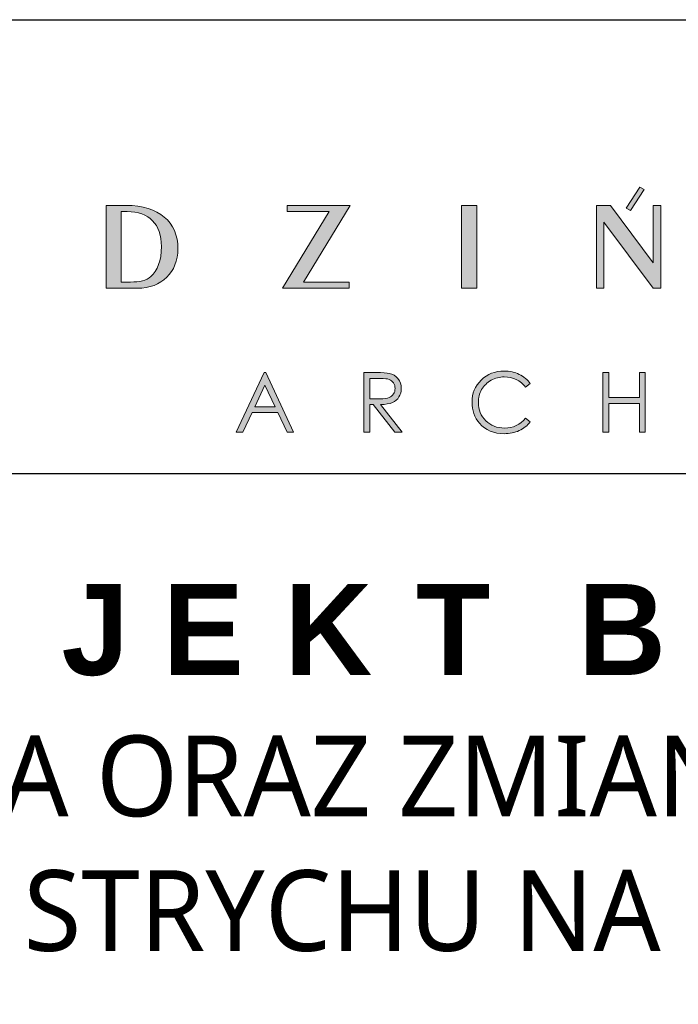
# Model space of a CAD drawing. Header units: millimetres. Extents: x 451 to 4301, y 2343 to 5313.
# Tile 4 of 6: x 3689 to 3820, y 2829 to 3024. Entities that reach past the tile are written whole.
import ezdxf

# ---------------------------------------------------------------- set-up
doc = ezdxf.new("R2010")
doc.units = ezdxf.units.MM
doc.layers.add('opis..KF', color=251, linetype='Continuous', lineweight=9)
doc.styles.add('ARCH', font='segoeuil.ttf')

# ---------------------------------------------------------------- blocks, each defined once
blk = doc.blocks.new('A$C3E4B4AA6')
at = {"layer": 'opis..KF', "lineweight": 0}
h = blk.add_hatch(color=256, dxfattribs=at)
h.dxf.hatch_style = 1
edge = h.paths.add_edge_path()
edge.add_spline(control_points=[(436.36, 40.88), (436.36, 40.88), (436.36, 40.88), (437.97, 40.88), (437.97, 40.88), (437.97, 40.88), (437.97, 40.88), (437.97, 55.4), (437.97, 55.4), (437.97, 55.4), (437.97, 55.4), (448.89, 40.88), (448.89, 40.88), (448.89, 40.88), (448.89, 40.88), (448.89, 40.88)], knot_values=[0.545455, 0.545455, 0.545455, 0.545455, 0.545455, 0.636364, 0.636364, 0.636364, 0.636364, 0.727273, 0.727273, 0.727273, 0.727273, 0.818182, 0.818182, 0.818182, 0.818182, 0.818182, 0.818182, 0.818182], degree=3, periodic=0)
edge.add_spline(control_points=[(448.89, 40.88), (448.89, 40.88), (448.89, 40.88), (450.52, 40.88), (450.52, 40.88)], knot_values=[0.818182, 0.818182, 0.818182, 0.818182, 0.818182, 1, 1, 1, 1], degree=3, periodic=0)
edge.add_spline(control_points=[(450.52, 40.88), (450.52, 40.88), (450.52, 59.11), (450.52, 59.11), (450.52, 59.11), (450.52, 59.11), (448.89, 59.11), (448.89, 59.11), (448.89, 59.11), (448.89, 59.11), (448.89, 46.51), (448.89, 46.51), (448.89, 46.51), (448.89, 46.51), (448.89, 46.51), (448.89, 46.51)], knot_values=[0, 0, 0, 0, 0.090909, 0.090909, 0.090909, 0.090909, 0.181818, 0.181818, 0.181818, 0.181818, 0.272727, 0.272727, 0.272727, 0.272727, 0.272727, 0.272727, 0.272727, 0.272727], degree=3, periodic=0)
edge.add_spline(control_points=[(448.89, 46.51), (448.89, 46.51), (439.46, 59.11), (439.46, 59.11), (439.46, 59.11), (439.46, 59.11), (436.36, 59.11), (436.36, 59.11), (436.36, 59.11), (436.36, 59.11), (436.36, 40.88), (436.36, 40.88), (436.36, 40.88), (436.36, 40.88), (436.36, 40.88)], knot_values=[0.272727, 0.272727, 0.272727, 0.272727, 0.363636, 0.363636, 0.363636, 0.363636, 0.454545, 0.454545, 0.454545, 0.454545, 0.545455, 0.545455, 0.545455, 0.545455, 0.545455, 0.545455, 0.545455], degree=3, periodic=0)
edge = h.paths.add_edge_path()
edge.add_spline(control_points=[(442.91, 58.5), (442.91, 58.5), (442.91, 58.5), (443.87, 58.02), (443.87, 58.02)], knot_values=[0.6, 0.6, 0.6, 0.6, 0.6, 1, 1, 1, 1], degree=3, periodic=0)
edge.add_spline(control_points=[(443.87, 58.02), (443.87, 58.02), (446.85, 62.62), (446.85, 62.62), (446.85, 62.62), (446.85, 62.62), (445.89, 63.1), (445.89, 63.1), (445.89, 63.1), (445.89, 63.1), (442.91, 58.5), (442.91, 58.5)], knot_values=[0, 0, 0, 0, 0.2, 0.2, 0.2, 0.2, 0.4, 0.4, 0.4, 0.4, 0.6, 0.6, 0.6, 0.6], degree=3, periodic=0)
h = blk.add_hatch(color=256, dxfattribs=at)
h.dxf.hatch_style = 1
edge = h.paths.add_edge_path()
edge.add_spline(control_points=[(328.45, 40.88), (328.45, 40.88), (328.45, 40.88), (328.45, 40.88), (328.45, 40.88), (328.45, 40.88), (328.45, 59.11), (328.45, 59.11), (328.45, 59.11), (328.45, 59.11), (332.9, 59.11), (332.9, 59.11), (332.9, 59.11), (340.09, 59.11), (344.26, 55.48), (344.26, 49.58)], knot_values=[-0.5, -0.5, -0.5, -0.5, -0.5, -0.5, -0.5, -0.5, -0.333333, -0.333333, -0.333333, -0.333333, -0.166667, -0.166667, -0.166667, -0.166667, 0, 0, 0, 0], degree=3, periodic=0)
edge.add_spline(control_points=[(344.26, 49.58), (344.26, 44.39), (340.72, 40.88), (335.34, 40.88), (335.34, 40.88), (335.34, 40.88), (328.45, 40.88), (328.45, 40.88)], knot_values=[-1, -1, -1, -1, -0.666667, -0.666667, -0.666667, -0.666667, -0.5, -0.5, -0.5, -0.5], degree=3, periodic=0)
edge = h.paths.add_edge_path(flags=16)
edge.add_spline(control_points=[(331.81, 42.25), (331.81, 42.25), (331.81, 42.25), (331.81, 42.25), (331.81, 42.25), (331.81, 42.25), (331.81, 57.74), (331.81, 57.74), (331.81, 57.74), (331.81, 57.74), (333.07, 57.74), (333.07, 57.74), (333.07, 57.74), (337.96, 57.74), (340.62, 55.02), (340.63, 50.07)], knot_values=[0.428571, 0.428571, 0.428571, 0.428571, 0.428571, 0.428571, 0.428571, 0.428571, 0.571429, 0.571429, 0.571429, 0.571429, 0.714286, 0.714286, 0.714286, 0.714286, 0.999573, 0.999573, 0.999573, 0.999573], degree=3, periodic=0)
edge.add_spline(control_points=[(340.63, 50.07), (340.63, 50.06), (340.63, 50.05), (340.63, 50.04)], knot_values=[0.999573, 0.999573, 0.999573, 0.999573, 1, 1, 1, 1], degree=3, periodic=0)
edge.add_spline(control_points=[(340.63, 50.04), (340.63, 47), (339.75, 44.71), (338.31, 43.44), (338.31, 43.44), (337.29, 42.56), (335.85, 42.25), (333.81, 42.25), (333.81, 42.25), (333.81, 42.25), (331.81, 42.25), (331.81, 42.25)], knot_values=[0, 0, 0, 0, 0.142857, 0.142857, 0.142857, 0.142857, 0.285714, 0.285714, 0.285714, 0.285714, 0.428571, 0.428571, 0.428571, 0.428571], degree=3, periodic=0)
h = blk.add_hatch(color=256, dxfattribs=at)
h.dxf.hatch_style = 1
edge = h.paths.add_edge_path()
edge.add_spline(control_points=[(377.58, 57.74), (377.58, 57.74), (368.32, 57.74), (368.32, 57.74), (368.32, 57.74), (368.32, 57.74), (368.32, 59.11), (368.32, 59.11), (368.32, 59.11), (368.32, 59.11), (382.16, 59.11), (382.16, 59.11)], knot_values=[-0.333333, -0.333333, -0.333333, -0.333333, -0.222222, -0.222222, -0.222222, -0.222222, -0.111111, -0.111111, -0.111111, -0.111111, 0, 0, 0, 0], degree=3, periodic=0)
edge.add_spline(control_points=[(382.16, 59.11), (382.16, 59.11), (371.88, 42.25), (371.88, 42.25), (371.88, 42.25), (371.88, 42.25), (381.97, 42.25), (381.97, 42.25), (381.97, 42.25)], knot_values=[-1, -1, -1, -1, -0.777778, -0.777778, -0.777778, -0.777778, -0.666667, -0.666667, -0.666667, -0.666667, -0.666667], degree=3, periodic=0)
edge.add_spline(control_points=[(381.97, 42.25), (381.97, 42.25), (381.97, 40.88), (381.97, 40.88), (381.97, 40.88), (381.97, 40.88), (367.28, 40.88), (367.28, 40.88), (367.28, 40.88), (367.28, 40.88), (377.58, 57.74), (377.58, 57.74), (377.58, 57.74), (377.58, 57.74), (377.58, 57.74), (377.58, 57.74)], knot_values=[-0.666667, -0.666667, -0.666667, -0.666667, -0.555556, -0.555556, -0.555556, -0.555556, -0.444444, -0.444444, -0.444444, -0.444444, -0.333333, -0.333333, -0.333333, -0.333333, -0.333333, -0.333333, -0.333333, -0.333333], degree=3, periodic=0)
h = blk.add_hatch(color=256, dxfattribs=at)
h.dxf.hatch_style = 1
edge = h.paths.add_edge_path()
edge.add_spline(control_points=[(406.69, 40.88), (406.69, 40.88), (406.69, 40.88), (410.03, 40.88), (410.03, 40.88)], knot_values=[0.6, 0.6, 0.6, 0.6, 0.6, 1, 1, 1, 1], degree=3, periodic=0)
edge.add_spline(control_points=[(410.03, 40.88), (410.03, 40.88), (410.03, 59.11), (410.03, 59.11), (410.03, 59.11), (410.03, 59.11), (406.69, 59.11), (406.69, 59.11), (406.69, 59.11), (406.69, 59.11), (406.69, 40.88), (406.69, 40.88)], knot_values=[0, 0, 0, 0, 0.2, 0.2, 0.2, 0.2, 0.4, 0.4, 0.4, 0.4, 0.6, 0.6, 0.6, 0.6], degree=3, periodic=0)
h = blk.add_hatch(color=256, dxfattribs=at)
h.dxf.hatch_style = 1
edge = h.paths.add_edge_path()
edge.add_spline(control_points=[(357.06, 9.18), (357.06, 9.18), (357.06, 9.18), (357.06, 9.18), (357.06, 9.18), (357.06, 9.18), (363.26, 22.31), (363.26, 22.31), (363.26, 22.31), (363.26, 22.31), (363.59, 22.31), (363.59, 22.31)], knot_values=[0.666666, 0.666666, 0.666666, 0.666666, 0.666667, 0.666667, 0.666667, 0.666667, 0.777778, 0.777778, 0.777778, 0.777778, 1, 1, 1, 1], degree=3, periodic=0)
edge.add_spline(control_points=[(363.59, 22.31), (363.59, 22.31), (369.72, 9.18), (369.72, 9.18), (369.72, 9.18), (369.72, 9.18), (368.31, 9.18), (368.31, 9.18), (368.31, 9.18), (368.31, 9.18), (366.25, 13.5), (366.25, 13.5)], knot_values=[0, 0, 0, 0, 0.111111, 0.111111, 0.111111, 0.111111, 0.222222, 0.222222, 0.222222, 0.222222, 0.333333, 0.333333, 0.333333, 0.333333], degree=3, periodic=0)
edge.add_spline(control_points=[(366.25, 13.5), (366.25, 13.5), (366.25, 13.5), (360.57, 13.5), (360.57, 13.5), (360.57, 13.5), (360.57, 13.5), (358.53, 9.18), (358.53, 9.18), (358.53, 9.18), (358.53, 9.18), (357.06, 9.18), (357.06, 9.18)], knot_values=[0.333333, 0.333333, 0.333333, 0.333333, 0.333333, 0.444444, 0.444444, 0.444444, 0.444444, 0.555556, 0.555556, 0.555556, 0.555556, 0.666666, 0.666666, 0.666666, 0.666666], degree=3, periodic=0)
edge = h.paths.add_edge_path(flags=16)
edge.add_spline(control_points=[(363.43, 19.56), (363.43, 19.56), (365.68, 14.78), (365.68, 14.78), (365.68, 14.78)], knot_values=[-1, -1, -1, -1, -0.5, -0.5, -0.5, -0.5, -0.5], degree=3, periodic=0)
edge.add_spline(control_points=[(365.68, 14.78), (365.68, 14.78), (361.17, 14.78), (361.17, 14.78), (361.17, 14.78), (361.17, 14.78), (363.43, 19.56), (363.43, 19.56)], knot_values=[-0.5, -0.5, -0.5, -0.5, -0.25, -0.25, -0.25, -0.25, 0, 0, 0, 0], degree=3, periodic=0)
h = blk.add_hatch(color=256, dxfattribs=at)
h.dxf.hatch_style = 1
edge = h.paths.add_edge_path()
edge.add_spline(control_points=[(385.19, 22.31), (385.19, 22.31), (385.19, 9.18), (385.19, 9.18), (385.19, 9.18), (385.19, 9.18), (386.51, 9.18), (386.51, 9.18), (386.51, 9.18), (386.51, 9.18), (386.51, 15.29), (386.51, 15.29), (386.51, 15.29), (386.51, 15.29), (386.51, 15.29), (386.51, 15.29)], knot_values=[-1, -1, -1, -1, -0.866667, -0.866667, -0.866667, -0.866667, -0.8, -0.8, -0.8, -0.8, -0.733333, -0.733333, -0.733333, -0.733333, -0.733333, -0.733333, -0.733333, -0.733333], degree=3, periodic=0)
edge.add_spline(control_points=[(386.51, 15.29), (386.51, 15.29), (387.26, 15.29), (387.26, 15.29), (387.26, 15.29), (387.26, 15.29), (391.99, 9.18), (391.99, 9.18), (391.99, 9.18), (391.99, 9.18), (393.6, 9.18), (393.6, 9.18), (393.6, 9.18)], knot_values=[-0.733333, -0.733333, -0.733333, -0.733333, -0.666667, -0.666667, -0.666667, -0.666667, -0.6, -0.6, -0.6, -0.6, -0.533333, -0.533333, -0.533333, -0.533333, -0.533333], degree=3, periodic=0)
edge.add_spline(control_points=[(393.6, 9.18), (393.6, 9.18), (388.87, 15.29), (388.87, 15.29), (388.87, 15.29), (389.98, 15.3), (390.84, 15.44), (391.47, 15.72), (391.47, 15.72), (392.09, 15.99), (392.58, 16.4), (392.91, 16.94), (392.91, 16.94), (393.25, 17.48), (393.42, 18.11), (393.42, 18.82), (393.42, 18.82), (393.42, 19.68), (393.17, 20.4), (392.68, 20.99), (392.68, 20.99), (392.19, 21.57), (391.56, 21.96), (390.78, 22.13), (390.78, 22.13), (390.26, 22.25), (389.27, 22.31), (387.81, 22.31), (387.81, 22.31), (387.81, 22.31), (385.19, 22.31), (385.19, 22.31)], knot_values=[-0.533333, -0.533333, -0.533333, -0.533333, -0.466667, -0.466667, -0.466667, -0.466667, -0.4, -0.4, -0.4, -0.4, -0.333333, -0.333333, -0.333333, -0.333333, -0.266667, -0.266667, -0.266667, -0.266667, -0.2, -0.2, -0.2, -0.2, -0.133333, -0.133333, -0.133333, -0.133333, -0.066667, -0.066667, -0.066667, -0.066667, 0, 0, 0, 0], degree=3, periodic=0)
edge = h.paths.add_edge_path(flags=16)
edge.add_spline(control_points=[(386.51, 21.03), (386.51, 21.03), (388.83, 21.03), (388.83, 21.03), (388.83, 21.03)], knot_values=[-1, -1, -1, -1, -0.8, -0.8, -0.8, -0.8, -0.8], degree=3, periodic=0)
edge.add_spline(control_points=[(388.83, 21.03), (389.73, 21.03), (390.38, 20.96), (390.76, 20.8), (390.76, 20.8), (391.15, 20.65), (391.47, 20.39), (391.7, 20.03), (391.7, 20.03), (391.94, 19.67), (392.06, 19.27), (392.06, 18.83), (392.06, 18.83), (392.06, 18.37), (391.94, 17.97), (391.71, 17.6), (391.71, 17.6), (391.47, 17.24), (391.14, 16.97), (390.72, 16.8), (390.72, 16.8), (390.3, 16.64), (389.65, 16.55), (388.77, 16.55), (388.77, 16.55), (388.77, 16.55), (386.51, 16.57), (386.51, 16.57), (386.51, 16.57), (386.51, 16.57), (386.51, 21.03), (386.51, 21.03)], knot_values=[-0.8, -0.8, -0.8, -0.8, -0.7, -0.7, -0.7, -0.7, -0.6, -0.6, -0.6, -0.6, -0.5, -0.5, -0.5, -0.5, -0.4, -0.4, -0.4, -0.4, -0.3, -0.3, -0.3, -0.3, -0.2, -0.2, -0.2, -0.2, -0.1, -0.1, -0.1, -0.1, 0, 0, 0, 0], degree=3, periodic=0)
h = blk.add_hatch(color=256, dxfattribs=at)
h.dxf.hatch_style = 1
edge = h.paths.add_edge_path()
edge.add_spline(control_points=[(421.82, 19.89), (421.82, 19.89), (420.79, 19.09), (420.79, 19.09), (420.79, 19.09), (420.22, 19.84), (419.53, 20.4), (418.73, 20.79), (418.73, 20.79), (417.93, 21.17), (417.05, 21.36), (416.09, 21.36), (416.09, 21.36), (415.05, 21.36), (414.08, 21.11), (413.18, 20.61), (413.18, 20.61), (412.29, 20.1), (411.6, 19.43), (411.11, 18.58), (411.11, 18.58), (410.62, 17.73), (410.38, 16.78), (410.38, 15.72), (410.38, 15.72), (410.38, 14.12), (410.92, 12.78), (412.02, 11.71), (412.02, 11.71), (413.12, 10.64), (414.5, 10.1), (416.17, 10.1), (416.17, 10.1), (418.01, 10.1), (419.55, 10.82), (420.79, 12.26), (420.79, 12.26), (420.79, 12.26), (421.82, 11.47), (421.82, 11.47), (421.82, 11.47), (421.17, 10.64), (420.35, 9.99), (419.37, 9.54), (419.37, 9.54), (418.39, 9.08), (417.3, 8.86), (416.09, 8.86), (416.09, 8.86), (413.79, 8.86), (411.98, 9.62), (410.66, 11.15), (410.66, 11.15), (409.54, 12.44), (408.99, 14), (408.99, 15.82), (408.99, 15.82), (408.99, 17.74), (409.66, 19.36), (411.01, 20.67), (411.01, 20.67), (412.36, 21.99), (414.04, 22.64), (416.07, 22.64), (416.07, 22.64), (417.3, 22.64), (418.4, 22.4), (419.39, 21.92), (419.39, 21.92), (420.38, 21.43), (421.19, 20.76), (421.82, 19.89)], knot_values=[0, 0, 0, 0, 0.052632, 0.052632, 0.052632, 0.052632, 0.105263, 0.105263, 0.105263, 0.105263, 0.157895, 0.157895, 0.157895, 0.157895, 0.210526, 0.210526, 0.210526, 0.210526, 0.263158, 0.263158, 0.263158, 0.263158, 0.315789, 0.315789, 0.315789, 0.315789, 0.368421, 0.368421, 0.368421, 0.368421, 0.421053, 0.421053, 0.421053, 0.421053, 0.473684, 0.473684, 0.473684, 0.473684, 0.526316, 0.526316, 0.526316, 0.526316, 0.578947, 0.578947, 0.578947, 0.578947, 0.631579, 0.631579, 0.631579, 0.631579, 0.684211, 0.684211, 0.684211, 0.684211, 0.736842, 0.736842, 0.736842, 0.736842, 0.789474, 0.789474, 0.789474, 0.789474, 0.842105, 0.842105, 0.842105, 0.842105, 0.894737, 0.894737, 0.894737, 0.894737, 1, 1, 1, 1], degree=3, periodic=1)
h = blk.add_hatch(color=256, dxfattribs=at)
h.dxf.hatch_style = 1
edge = h.paths.add_edge_path()
edge.add_spline(control_points=[(437.81, 22.31), (437.81, 22.31), (437.81, 9.18), (437.81, 9.18), (437.81, 9.18), (437.81, 9.18), (439.13, 9.18), (439.13, 9.18), (439.13, 9.18), (439.13, 9.18), (439.13, 15.53), (439.13, 15.53), (439.13, 15.53), (439.13, 15.53), (439.13, 15.53), (439.13, 15.53)], knot_values=[-1, -1, -1, -1, -0.846154, -0.846154, -0.846154, -0.846154, -0.769231, -0.769231, -0.769231, -0.769231, -0.692308, -0.692308, -0.692308, -0.692308, -0.692308, -0.692308, -0.692308, -0.692308], degree=3, periodic=0)
edge.add_spline(control_points=[(439.13, 15.53), (439.13, 15.53), (445.82, 15.53), (445.82, 15.53), (445.82, 15.53), (445.82, 15.53), (445.82, 9.18), (445.82, 9.18), (445.82, 9.18), (445.82, 9.18), (447.13, 9.18), (447.13, 9.18), (447.13, 9.18)], knot_values=[-0.692308, -0.692308, -0.692308, -0.692308, -0.615385, -0.615385, -0.615385, -0.615385, -0.538462, -0.538462, -0.538462, -0.538462, -0.461538, -0.461538, -0.461538, -0.461538, -0.461538], degree=3, periodic=0)
edge.add_spline(control_points=[(447.13, 9.18), (447.13, 9.18), (447.13, 9.18), (447.13, 9.18), (447.13, 9.18), (447.13, 22.31), (447.13, 22.31), (447.13, 22.31), (447.13, 22.31), (445.82, 22.31), (445.82, 22.31), (445.82, 22.31), (445.82, 22.31), (445.82, 16.81), (445.82, 16.81)], knot_values=[-0.461538, -0.461538, -0.461538, -0.461538, -0.461538, -0.461538, -0.461538, -0.384615, -0.384615, -0.384615, -0.384615, -0.307692, -0.307692, -0.307692, -0.307692, -0.230769, -0.230769, -0.230769, -0.230769], degree=3, periodic=0)
edge.add_spline(control_points=[(445.82, 16.81), (445.82, 16.81), (445.82, 16.81), (445.82, 16.81), (445.82, 16.81), (445.82, 16.81), (439.13, 16.81), (439.13, 16.81), (439.13, 16.81), (439.13, 16.81), (439.13, 22.31), (439.13, 22.31), (439.13, 22.31), (439.13, 22.31), (437.81, 22.31), (437.81, 22.31)], knot_values=[-0.230769, -0.230769, -0.230769, -0.230769, -0.230769, -0.230769, -0.230769, -0.230769, -0.153846, -0.153846, -0.153846, -0.153846, -0.076923, -0.076923, -0.076923, -0.076923, 0, 0, 0, 0], degree=3, periodic=0)
at = {"layer": 'opis..KF', "lineweight": 30}
blk.add_lwpolyline([(0, 100), (933, 100), (933, 0), (0, 0)], close=True, dxfattribs=at)
at = {"layer": 'opis..KF', "lineweight": 0}
for points, knots in [([(443.87, 58.02), (443.87, 58.02), (446.85, 62.62), (446.85, 62.62), (446.85, 62.62), (446.85, 62.62), (445.89, 63.1), (445.89, 63.1), (445.89, 63.1), (445.89, 63.1), (442.91, 58.5), (442.91, 58.5), (442.91, 58.5), (442.91, 58.5), (443.87, 58.02), (443.87, 58.02)], [0, 0, 0, 0, 0.2, 0.2, 0.2, 0.2, 0.4, 0.4, 0.4, 0.4, 0.6, 0.6, 0.6, 0.6, 1, 1, 1, 1]), ([(344.26, 49.58), (344.26, 55.48), (340.09, 59.11), (332.9, 59.11), (332.9, 59.11), (332.9, 59.11), (328.45, 59.11), (328.45, 59.11), (328.45, 59.11), (328.45, 59.11), (328.45, 40.88), (328.45, 40.88), (328.45, 40.88), (328.45, 40.88), (335.34, 40.88), (335.34, 40.88), (335.34, 40.88), (340.72, 40.88), (344.26, 44.39), (344.26, 49.58)], [0, 0, 0, 0, 0.166667, 0.166667, 0.166667, 0.166667, 0.333333, 0.333333, 0.333333, 0.333333, 0.5, 0.5, 0.5, 0.5, 0.666667, 0.666667, 0.666667, 0.666667, 1, 1, 1, 1]), ([(382.16, 59.11), (382.16, 59.11), (368.32, 59.11), (368.32, 59.11), (368.32, 59.11), (368.32, 59.11), (368.32, 57.74), (368.32, 57.74), (368.32, 57.74), (368.32, 57.74), (377.58, 57.74), (377.58, 57.74), (377.58, 57.74), (377.58, 57.74), (367.28, 40.88), (367.28, 40.88), (367.28, 40.88), (367.28, 40.88), (381.97, 40.88), (381.97, 40.88), (381.97, 40.88), (381.97, 40.88), (381.97, 42.25), (381.97, 42.25), (381.97, 42.25), (381.97, 42.25), (371.88, 42.25), (371.88, 42.25), (371.88, 42.25), (371.88, 42.25), (382.16, 59.11), (382.16, 59.11)], [0, 0, 0, 0, 0.111111, 0.111111, 0.111111, 0.111111, 0.222222, 0.222222, 0.222222, 0.222222, 0.333333, 0.333333, 0.333333, 0.333333, 0.444444, 0.444444, 0.444444, 0.444444, 0.555556, 0.555556, 0.555556, 0.555556, 0.666667, 0.666667, 0.666667, 0.666667, 0.777778, 0.777778, 0.777778, 0.777778, 1, 1, 1, 1]), ([(410.03, 40.88), (410.03, 40.88), (410.03, 59.11), (410.03, 59.11), (410.03, 59.11), (410.03, 59.11), (406.69, 59.11), (406.69, 59.11), (406.69, 59.11), (406.69, 59.11), (406.69, 40.88), (406.69, 40.88), (406.69, 40.88), (406.69, 40.88), (410.03, 40.88), (410.03, 40.88)], [0, 0, 0, 0, 0.2, 0.2, 0.2, 0.2, 0.4, 0.4, 0.4, 0.4, 0.6, 0.6, 0.6, 0.6, 1, 1, 1, 1]), ([(450.52, 40.88), (450.52, 40.88), (450.52, 59.11), (450.52, 59.11), (450.52, 59.11), (450.52, 59.11), (448.89, 59.11), (448.89, 59.11), (448.89, 59.11), (448.89, 59.11), (448.89, 46.51), (448.89, 46.51), (448.89, 46.51), (448.89, 46.51), (439.46, 59.11), (439.46, 59.11), (439.46, 59.11), (439.46, 59.11), (436.36, 59.11), (436.36, 59.11), (436.36, 59.11), (436.36, 59.11), (436.36, 40.88), (436.36, 40.88), (436.36, 40.88), (436.36, 40.88), (437.97, 40.88), (437.97, 40.88), (437.97, 40.88), (437.97, 40.88), (437.97, 55.4), (437.97, 55.4), (437.97, 55.4), (437.97, 55.4), (448.89, 40.88), (448.89, 40.88), (448.89, 40.88), (448.89, 40.88), (450.52, 40.88), (450.52, 40.88)], [0, 0, 0, 0, 0.090909, 0.090909, 0.090909, 0.090909, 0.181818, 0.181818, 0.181818, 0.181818, 0.272727, 0.272727, 0.272727, 0.272727, 0.363636, 0.363636, 0.363636, 0.363636, 0.454545, 0.454545, 0.454545, 0.454545, 0.545455, 0.545455, 0.545455, 0.545455, 0.636364, 0.636364, 0.636364, 0.636364, 0.727273, 0.727273, 0.727273, 0.727273, 0.818182, 0.818182, 0.818182, 0.818182, 1, 1, 1, 1]), ([(340.63, 50.04), (340.63, 47), (339.75, 44.71), (338.31, 43.44), (338.31, 43.44), (337.29, 42.56), (335.85, 42.25), (333.81, 42.25), (333.81, 42.25), (333.81, 42.25), (331.81, 42.25), (331.81, 42.25), (331.81, 42.25), (331.81, 42.25), (331.81, 57.74), (331.81, 57.74), (331.81, 57.74), (331.81, 57.74), (333.07, 57.74), (333.07, 57.74), (333.07, 57.74), (337.97, 57.74), (340.63, 55.01), (340.63, 50.04)], [0, 0, 0, 0, 0.142857, 0.142857, 0.142857, 0.142857, 0.285714, 0.285714, 0.285714, 0.285714, 0.428571, 0.428571, 0.428571, 0.428571, 0.571429, 0.571429, 0.571429, 0.571429, 0.714286, 0.714286, 0.714286, 0.714286, 1, 1, 1, 1]), ([(363.59, 22.31), (363.59, 22.31), (369.72, 9.18), (369.72, 9.18), (369.72, 9.18), (369.72, 9.18), (368.31, 9.18), (368.31, 9.18), (368.31, 9.18), (368.31, 9.18), (366.25, 13.5), (366.25, 13.5), (366.25, 13.5), (366.25, 13.5), (360.57, 13.5), (360.57, 13.5), (360.57, 13.5), (360.57, 13.5), (358.53, 9.18), (358.53, 9.18), (358.53, 9.18), (358.53, 9.18), (357.06, 9.18), (357.06, 9.18), (357.06, 9.18), (357.06, 9.18), (363.26, 22.31), (363.26, 22.31), (363.26, 22.31), (363.26, 22.31), (363.59, 22.31), (363.59, 22.31)], [0, 0, 0, 0, 0.111111, 0.111111, 0.111111, 0.111111, 0.222222, 0.222222, 0.222222, 0.222222, 0.333333, 0.333333, 0.333333, 0.333333, 0.444444, 0.444444, 0.444444, 0.444444, 0.555556, 0.555556, 0.555556, 0.555556, 0.666667, 0.666667, 0.666667, 0.666667, 0.777778, 0.777778, 0.777778, 0.777778, 1, 1, 1, 1]), ([(385.19, 22.31), (385.19, 22.31), (387.81, 22.31), (387.81, 22.31), (387.81, 22.31), (389.27, 22.31), (390.26, 22.25), (390.78, 22.13), (390.78, 22.13), (391.56, 21.96), (392.19, 21.57), (392.68, 20.99), (392.68, 20.99), (393.17, 20.4), (393.42, 19.68), (393.42, 18.82), (393.42, 18.82), (393.42, 18.11), (393.25, 17.48), (392.91, 16.94), (392.91, 16.94), (392.58, 16.4), (392.09, 15.99), (391.47, 15.72), (391.47, 15.72), (390.84, 15.44), (389.98, 15.3), (388.87, 15.29), (388.87, 15.29), (388.87, 15.29), (393.6, 9.18), (393.6, 9.18), (393.6, 9.18), (393.6, 9.18), (391.99, 9.18), (391.99, 9.18), (391.99, 9.18), (391.99, 9.18), (387.26, 15.29), (387.26, 15.29), (387.26, 15.29), (387.26, 15.29), (386.51, 15.29), (386.51, 15.29), (386.51, 15.29), (386.51, 15.29), (386.51, 9.18), (386.51, 9.18), (386.51, 9.18), (386.51, 9.18), (385.19, 9.18), (385.19, 9.18), (385.19, 9.18), (385.19, 9.18), (385.19, 22.31), (385.19, 22.31)], [0, 0, 0, 0, 0.066667, 0.066667, 0.066667, 0.066667, 0.133333, 0.133333, 0.133333, 0.133333, 0.2, 0.2, 0.2, 0.2, 0.266667, 0.266667, 0.266667, 0.266667, 0.333333, 0.333333, 0.333333, 0.333333, 0.4, 0.4, 0.4, 0.4, 0.466667, 0.466667, 0.466667, 0.466667, 0.533333, 0.533333, 0.533333, 0.533333, 0.6, 0.6, 0.6, 0.6, 0.666667, 0.666667, 0.666667, 0.666667, 0.733333, 0.733333, 0.733333, 0.733333, 0.8, 0.8, 0.8, 0.8, 0.866667, 0.866667, 0.866667, 0.866667, 1, 1, 1, 1]), ([(421.82, 19.89), (421.82, 19.89), (420.79, 19.09), (420.79, 19.09), (420.79, 19.09), (420.22, 19.84), (419.53, 20.4), (418.73, 20.79), (418.73, 20.79), (417.93, 21.17), (417.05, 21.36), (416.09, 21.36), (416.09, 21.36), (415.05, 21.36), (414.08, 21.11), (413.18, 20.61), (413.18, 20.61), (412.29, 20.1), (411.6, 19.43), (411.11, 18.58), (411.11, 18.58), (410.62, 17.73), (410.38, 16.78), (410.38, 15.72), (410.38, 15.72), (410.38, 14.12), (410.92, 12.78), (412.02, 11.71), (412.02, 11.71), (413.12, 10.64), (414.5, 10.1), (416.17, 10.1), (416.17, 10.1), (418.01, 10.1), (419.55, 10.82), (420.79, 12.26), (420.79, 12.26), (420.79, 12.26), (421.82, 11.47), (421.82, 11.47), (421.82, 11.47), (421.17, 10.64), (420.35, 9.99), (419.37, 9.54), (419.37, 9.54), (418.39, 9.08), (417.3, 8.86), (416.09, 8.86), (416.09, 8.86), (413.79, 8.86), (411.98, 9.62), (410.66, 11.15), (410.66, 11.15), (409.54, 12.44), (408.99, 14), (408.99, 15.82), (408.99, 15.82), (408.99, 17.74), (409.66, 19.36), (411.01, 20.67), (411.01, 20.67), (412.36, 21.99), (414.04, 22.64), (416.07, 22.64), (416.07, 22.64), (417.3, 22.64), (418.4, 22.4), (419.39, 21.92), (419.39, 21.92), (420.38, 21.43), (421.19, 20.76), (421.82, 19.89)], [0, 0, 0, 0, 0.052632, 0.052632, 0.052632, 0.052632, 0.105263, 0.105263, 0.105263, 0.105263, 0.157895, 0.157895, 0.157895, 0.157895, 0.210526, 0.210526, 0.210526, 0.210526, 0.263158, 0.263158, 0.263158, 0.263158, 0.315789, 0.315789, 0.315789, 0.315789, 0.368421, 0.368421, 0.368421, 0.368421, 0.421053, 0.421053, 0.421053, 0.421053, 0.473684, 0.473684, 0.473684, 0.473684, 0.526316, 0.526316, 0.526316, 0.526316, 0.578947, 0.578947, 0.578947, 0.578947, 0.631579, 0.631579, 0.631579, 0.631579, 0.684211, 0.684211, 0.684211, 0.684211, 0.736842, 0.736842, 0.736842, 0.736842, 0.789474, 0.789474, 0.789474, 0.789474, 0.842105, 0.842105, 0.842105, 0.842105, 0.894737, 0.894737, 0.894737, 0.894737, 1, 1, 1, 1]), ([(437.81, 22.31), (437.81, 22.31), (439.13, 22.31), (439.13, 22.31), (439.13, 22.31), (439.13, 22.31), (439.13, 16.81), (439.13, 16.81), (439.13, 16.81), (439.13, 16.81), (445.82, 16.81), (445.82, 16.81), (445.82, 16.81), (445.82, 16.81), (445.82, 22.31), (445.82, 22.31), (445.82, 22.31), (445.82, 22.31), (447.13, 22.31), (447.13, 22.31), (447.13, 22.31), (447.13, 22.31), (447.13, 9.18), (447.13, 9.18), (447.13, 9.18), (447.13, 9.18), (445.82, 9.18), (445.82, 9.18), (445.82, 9.18), (445.82, 9.18), (445.82, 15.53), (445.82, 15.53), (445.82, 15.53), (445.82, 15.53), (439.13, 15.53), (439.13, 15.53), (439.13, 15.53), (439.13, 15.53), (439.13, 9.18), (439.13, 9.18), (439.13, 9.18), (439.13, 9.18), (437.81, 9.18), (437.81, 9.18), (437.81, 9.18), (437.81, 9.18), (437.81, 22.31), (437.81, 22.31)], [0, 0, 0, 0, 0.076923, 0.076923, 0.076923, 0.076923, 0.153846, 0.153846, 0.153846, 0.153846, 0.230769, 0.230769, 0.230769, 0.230769, 0.307692, 0.307692, 0.307692, 0.307692, 0.384615, 0.384615, 0.384615, 0.384615, 0.461538, 0.461538, 0.461538, 0.461538, 0.538462, 0.538462, 0.538462, 0.538462, 0.615385, 0.615385, 0.615385, 0.615385, 0.692308, 0.692308, 0.692308, 0.692308, 0.769231, 0.769231, 0.769231, 0.769231, 0.846154, 0.846154, 0.846154, 0.846154, 1, 1, 1, 1]), ([(363.43, 19.56), (363.43, 19.56), (361.17, 14.78), (361.17, 14.78), (361.17, 14.78), (361.17, 14.78), (365.68, 14.78), (365.68, 14.78), (365.68, 14.78), (365.68, 14.78), (363.43, 19.56), (363.43, 19.56)], [0, 0, 0, 0, 0.25, 0.25, 0.25, 0.25, 0.5, 0.5, 0.5, 0.5, 1, 1, 1, 1]), ([(386.51, 21.03), (386.51, 21.03), (386.51, 16.57), (386.51, 16.57), (386.51, 16.57), (386.51, 16.57), (388.77, 16.55), (388.77, 16.55), (388.77, 16.55), (389.65, 16.55), (390.3, 16.64), (390.72, 16.8), (390.72, 16.8), (391.14, 16.97), (391.47, 17.24), (391.71, 17.6), (391.71, 17.6), (391.94, 17.97), (392.06, 18.37), (392.06, 18.83), (392.06, 18.83), (392.06, 19.27), (391.94, 19.67), (391.7, 20.03), (391.7, 20.03), (391.47, 20.39), (391.15, 20.65), (390.76, 20.8), (390.76, 20.8), (390.38, 20.96), (389.73, 21.03), (388.83, 21.03), (388.83, 21.03), (388.83, 21.03), (386.51, 21.03), (386.51, 21.03)], [0, 0, 0, 0, 0.1, 0.1, 0.1, 0.1, 0.2, 0.2, 0.2, 0.2, 0.3, 0.3, 0.3, 0.3, 0.4, 0.4, 0.4, 0.4, 0.5, 0.5, 0.5, 0.5, 0.6, 0.6, 0.6, 0.6, 0.7, 0.7, 0.7, 0.7, 0.8, 0.8, 0.8, 0.8, 1, 1, 1, 1])]:
    blk.add_open_spline(points, degree=3, knots=knots, dxfattribs=at)

msp = doc.modelspace()

# ---------------------------------------------------------------- linework, layer by layer
at = {"layer": 'opis..KF'}
msp.add_lwpolyline([(4251.18, 2933.8), (3410.62, 2933.8), (3410.62, 2821.3), (4251.18, 2821.3)], close=True, dxfattribs=at)

# ---------------------------------------------------------------- block references
at = {"layer": 'opis..KF', "xscale": 0.8999999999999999, "yscale": 0.8999999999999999, "zscale": 0.8999999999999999}
msp.add_blockref('A$C3E4B4AA6', (3410.62, 2933.8), dxfattribs=at)

# ---------------------------------------------------------------- texts
at = {"layer": 'opis..KF', "insert": (3828.77, 2873.51), "char_height": 18, "width": 909.6583, "attachment_point": 5, "style": 'ARCH'}
msp.add_mtext('\\A1;{\\fCentury Gothic|b1|i0|c238|p34;\\T1.5;PROJEKT BUDOWLANY\\P\\fSegoe UI Light|b0|i0|c238|p34;\\H0.88889x;\\T1;PRZEBUDOWA ORAZ ZMIANA SPOSOBU UŻYTKOWANIA \\PSTRYCHU NA SALE LEKCYJNE}', dxfattribs=at)

doc.saveas('drawing.dxf')
